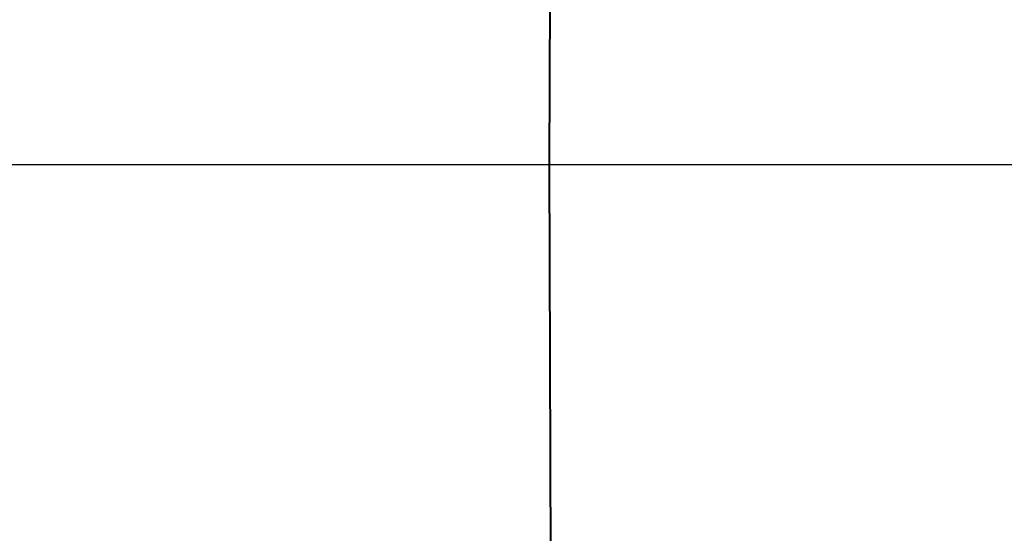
# Model space of a CAD drawing. Header units: millimetres. Extents: x -825 to -161, y -739 to 200.
# Tile 93 of 256: x -505.8709 to -505.8402, y -43.0327 to -43.0166. Entities that reach past the tile are written whole.
import ezdxf

# ---------------------------------------------------------------- set-up
doc = ezdxf.new("R2010")
doc.units = ezdxf.units.MM
doc.header["$MEASUREMENT"] = 0
doc.layers.add('Default', color=7, linetype='Continuous', true_color=0x000000)

# ---------------------------------------------------------------- blocks, each defined once
blk = doc.blocks.new('M3X10MM')
at = {"layer": 'Default'}
blk.add_line((2, -2.162742), (2, -8), dxfattribs=at)
at = {"layer": 'Default', "extrusion": (-7.98303e-16, 1, -8.38761e-48)}
blk.add_arc((0, 0), 3.5, 0, 180, dxfattribs=at)
at = {"layer": 'Default', "extrusion": (-7.98303e-16, 1, 1.53695e-47)}
blk.add_arc((0, 0), 3.5, 180, 0, dxfattribs=at)
at = {"layer": 'Default', "extrusion": (4.49733e-17, 1, 0)}
blk.add_arc((0, 0, -1.031371), 2.468629, 0, 180, dxfattribs=at)
at = {"layer": 'Default', "extrusion": (-4.49733e-17, 1, 0)}
blk.add_arc((0, 0, -1.031371), 2.468629, 180, 0, dxfattribs=at)
at = {"layer": 'Default'}
blk.add_arc((3.6, -2.162742), 1.6, 135, 180, dxfattribs=at)
at = {"layer": 'Default', "extrusion": (1.11022e-16, 1, 2.44249e-15)}
blk.add_arc((0, 0, -2.162742), 2, 180, 0, dxfattribs=at)
at = {"layer": 'Default', "extrusion": (-1.11022e-16, 1, -2.44249e-15)}
blk.add_arc((0, 0, -2.162742), 2, 0, 180, dxfattribs=at)
at = {"layer": 'Default', "extrusion": (0, 1, 0)}
for centre, start, end in [((0, 0, -5.081371), 180, 0), ((0, 0, -5.081371), 0, 180), ((0, 0, -8), 180, 360), ((0, 0, -8), 360, 180)]:
    blk.add_arc(centre, 2, start, end, dxfattribs=at)
at = {"layer": 'Default'}
for points in [[(0, -3.0734), (0.93768, -2.155876, 0.148838), (1.746286, -1.136045, 0.277188), (2.4003, 0, 0.381)], [(2.4003, 0, -0.381), (1.746294, -1.136032, -0.277189), (0.937673, -2.155883, -0.148837), (0, -3.0734)]]:
    blk.add_open_spline(points, degree=3, dxfattribs=at)
blk.add_open_spline([(2.4003, 0), (2.049692, -0.609018), (1.322943, -1.670302), (0.433024, -2.649684), (0, -3.0734)], degree=3, knots=[0.010016, 0.010016, 0.010016, 0.010016, 0.549743, 0.9905091, 0.9905091, 0.9905091, 0.9905091], dxfattribs=at)
blk = doc.blocks.new('M_COVER_ASM')
at = {"layer": 'Default', "rotation": 180}
blk.add_blockref('M3X10MM', (133.550939, 12.220803, 32.04294), dxfattribs=at)

msp = doc.modelspace()

# ---------------------------------------------------------------- block references
at = {"layer": 'Default', "extrusion": (0, -1, 0), "xscale": 1.342608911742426, "yscale": 1.342608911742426, "zscale": 1.342608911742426, "rotation": 359.9998767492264}
msp.add_blockref('M_COVER_ASM', (-682.475903, 20.483796), dxfattribs=at)

doc.saveas('drawing.dxf')
